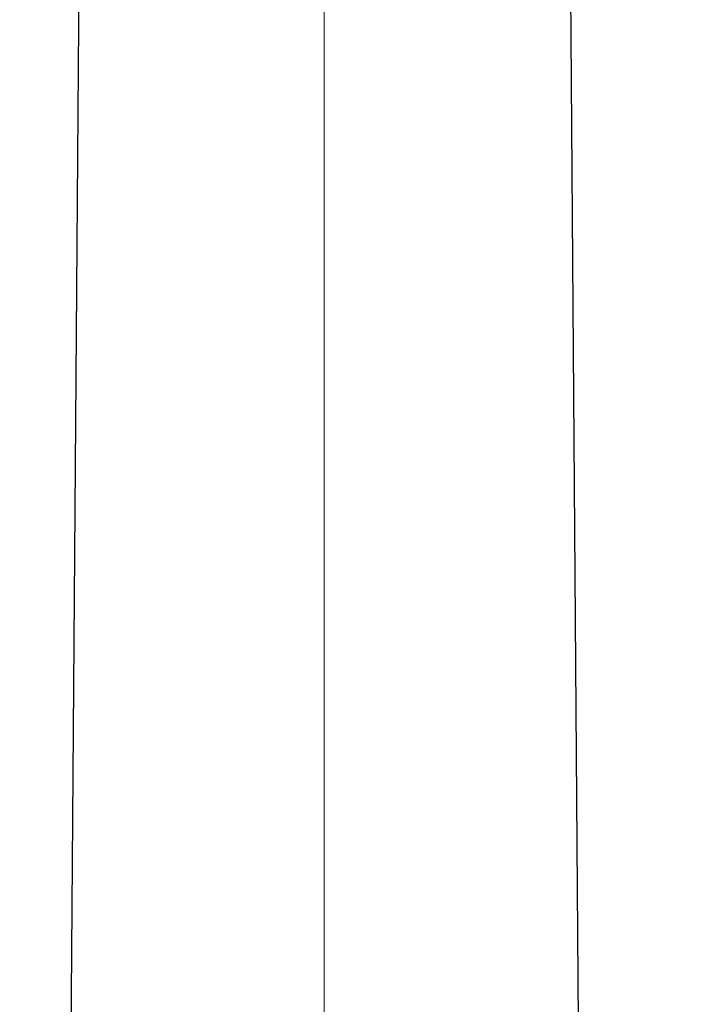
# Model space of a CAD drawing. Header units: centimetres. Extents: x -7 to 187, y -110 to 8.
# Tile 12 of 40: x 2.283 to 2.832, y -1.397 to -0.581. Entities that reach past the tile are written whole.
import ezdxf
from ezdxf.lldxf.tags import DXFTag

# ---------------------------------------------------------------- set-up
doc = ezdxf.new("R2010")
doc.units = ezdxf.units.CM
doc.header["$MEASUREMENT"] = 0
doc.layers.add('Warstwa 1', color=7, linetype='Continuous')
tags = doc.linetypes.add('New Line3', pattern=[7.6, 5.9, -0.7, 0.3, -0.7]).pattern_tags.tags
tags[10:11] = [DXFTag(74, 4), DXFTag(75, 0), DXFTag(340, '0'), DXFTag(46, 1.0), DXFTag(50, 0.0), DXFTag(44, 0.0), DXFTag(45, 0.0)]
tags[8:9] = [DXFTag(74, 4), DXFTag(75, 0), DXFTag(340, '0'), DXFTag(46, 1.0), DXFTag(50, 0.0), DXFTag(44, 0.0), DXFTag(45, 0.0)]
tags[6:7] = [DXFTag(74, 4), DXFTag(75, 0), DXFTag(340, '0'), DXFTag(46, 1.0), DXFTag(50, 0.0), DXFTag(44, 0.0), DXFTag(45, 0.0)]
tags[4:5] = [DXFTag(74, 4), DXFTag(75, 0), DXFTag(340, '0'), DXFTag(46, 1.0), DXFTag(50, 0.0), DXFTag(44, 0.0), DXFTag(45, 0.0)]

msp = doc.modelspace()

# ---------------------------------------------------------------- linework, layer by layer
at = {"layer": 'Warstwa 1', "linetype": 'New Line3', "lineweight": 18}
msp.add_open_spline([(2.53538, -7.16159), (2.53538, -7.16159), (2.53538, 0.26495), (2.53538, 0.26495)], degree=3, dxfattribs=at)
at = {"layer": 'Warstwa 1', "lineweight": 60}
msp.add_open_spline([(2.78223, 0.07381), (2.78286, -0.35706), (2.90639, -0.49934), (2.93949, -0.75474)], degree=3, dxfattribs=at)
at = {"layer": 'Warstwa 1'}
msp.add_open_spline([(2.78752, -7.01808), (2.78752, -7.01808), (2.28329, -7.01808), (2.28329, -7.01808), (2.28329, -7.01808), (2.28329, -7.01808), (2.33692, 0.07305), (2.33692, 0.07305), (2.33692, 0.07305), (2.33692, 0.07305), (2.73477, 0.07305), (2.73477, 0.07305), (2.73477, 0.07305), (2.73477, 0.07305), (2.78752, -7.01808), (2.78752, -7.01808)], degree=3, knots=[0, 0, 0, 0, 0.2, 0.2, 0.2, 0.2, 0.4, 0.4, 0.4, 0.4, 0.6, 0.6, 0.6, 0.6, 1, 1, 1, 1], dxfattribs=at)
at = {"layer": 'Warstwa 1', "lineweight": 20}
msp.add_open_spline([(2.78752, -7.01808), (2.78752, -7.01808), (2.28329, -7.01808), (2.28329, -7.01808), (2.28329, -7.01808), (2.28329, -7.01808), (2.33692, 0.07305), (2.33692, 0.07305), (2.33692, 0.07305), (2.33692, 0.07305), (2.73477, 0.07305), (2.73477, 0.07305), (2.73477, 0.07305), (2.73477, 0.07305), (2.78752, -7.01808), (2.78752, -7.01808)], degree=3, knots=[0, 0, 0, 0, 0.2, 0.2, 0.2, 0.2, 0.4, 0.4, 0.4, 0.4, 0.6, 0.6, 0.6, 0.6, 1, 1, 1, 1], dxfattribs=at)
at = {"layer": 'Warstwa 1', "lineweight": 18}
msp.add_open_spline([(2.78223, 0.07229), (2.78214, -0.36044), (2.90639, -0.49892), (2.93949, -0.75474)], degree=3, dxfattribs=at)

doc.saveas('drawing.dxf')
